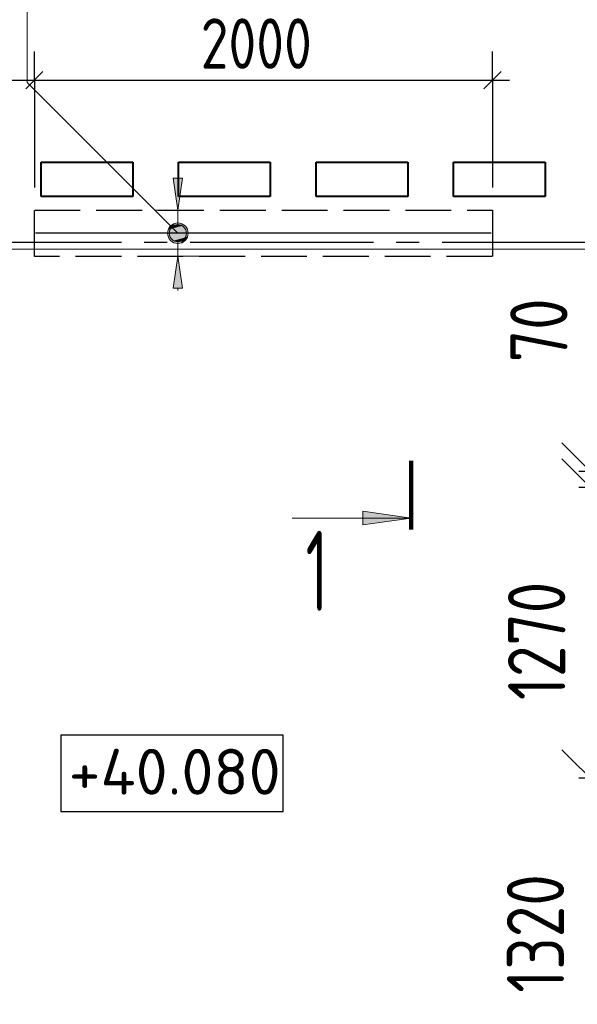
# Model space of a CAD drawing. Header units: millimetres. Extents: x 40580 to 1168286, y -220995 to 81020.
# Tile 34 of 194: x 263584 to 266019, y -108245 to -103946. Entities that reach past the tile are written whole.
import ezdxf

# ---------------------------------------------------------------- set-up
doc = ezdxf.new("R2010")
doc.units = ezdxf.units.MM
for name, pattern in [('______2', [270, 200, -70]), ('______5', [1100, 800, -100, 100, -100]), ('CENTER', [2, 1.25, -0.25, 0.25, -0.25])]:
    doc.linetypes.add(name, pattern=pattern)
for name, color, linetype, lineweight in [('Standard', 7, 'Continuous', 25), ('Высотные отметки', 7, 'Continuous', 25), ('ДОП Низ по Х', 7, 'Continuous', 25), ('ОСИ', 7, 'CENTER', 15), ('Основная', 7, 'Continuous', 40), ('Позиционная метка линия выноска', 7, 'Continuous', 13), ('Позиционная метка номер позиции', 7, 'Continuous', 13), ('Примечания', 7, 'Continuous', 13), ('Узлы символ', 7, 'Continuous', 25)]:
    doc.layers.add(name, color=color, linetype=linetype, lineweight=lineweight)
doc.layers.add('Тонкие', color=7, linetype='Continuous')
doc.styles.add('GOST 2.304', font='isocpeur.ttf', dxfattribs={"width": 0.8})
doc.styles.add('GOST 2.304-81', font='txt')
doc.styles.add('ISOCPEUR', font='isocpeur.ttf')
doc.dimstyles.new('СПДС', dxfattribs={"dimscale": 125, "dimtxt": 250, "dimasz": 250, "dimexe": 50, "dimexo": 10, "dimgap": 100, "dimtad": 1, "dimdec": 0, "dimtxsty": 'GOST 2.304-81', "dimblk": 'OBLIQUE', "dimcen": 250, "dimdle": 50, "dimadec": 0, "dimazin": 2, "dimtfac": 0.75, "dimtdec": 0, "dimtmove": 1, "dimatfit": 3, "dimfxl": 1, "dimtfill": 1, "dimtolj": 1, "dimarcsym": 1})

# ---------------------------------------------------------------- blocks, each defined once
blk = doc.blocks.new('_OBLIQUE')
at = {"color": 0, "linetype": 'ByBlock'}
blk.add_line((-0.5, -0.5), (0.5, 0.5), dxfattribs=at)
blk = doc.blocks.new('*D18139')
at = {"layer": 'Defpoints', "color": 0}
for p in [(266076, -105918.4), (267448.3, -105918.4), (267428.4, -105988.4)]:
    blk.add_point(p, dxfattribs=at)
at = {"layer": 'Тонкие', "color": 0, "lineweight": -2}
for p, q in [((266076, -105918.4), (266076, -105052.1)), ((266076, -106038.4), (266076, -105868.4)), ((267438.3, -105918.4), (266026, -105918.4)), ((267418.4, -105988.4), (266026, -105988.4))]:
    blk.add_line(p, q, dxfattribs=at)
at = {"layer": 'Тонкие', "color": 0, "lineweight": -2, "xscale": 250, "yscale": 250, "zscale": 250}
for p, rotation in [((266076, -105918.4), 270), ((266076, -105988.4), 90)]:
    blk.add_blockref('_OBLIQUE', p, dxfattribs=dict(at, rotation=rotation))
at = {"layer": 'Тонкие', "color": 0, "insert": (265851, -105302.1), "char_height": 250, "attachment_point": 5, "rotation": 90, "style": 'GOST 2.304-81', "bg_fill": 3, "box_fill_scale": 1.1, "bg_fill_color": 256, "bg_fill_true_color": 13158600, "bg_fill_transparency": 0}
blk.add_mtext('\\A1;70', dxfattribs=at)
blk = doc.blocks.new('*D18140')
at = {"layer": 'Defpoints', "color": 0}
for p in [(266076, -105988.4), (267428.4, -105988.4), (267428.2, -107258.4)]:
    blk.add_point(p, dxfattribs=at)
at = {"layer": 'Тонкие', "color": 0, "lineweight": -2}
for p, q in [((266076, -107308.4), (266076, -105938.4)), ((267418.4, -105988.4), (266026, -105988.4)), ((267418.2, -107258.4), (266026, -107258.4))]:
    blk.add_line(p, q, dxfattribs=at)
at = {"layer": 'Тонкие', "color": 0, "lineweight": -2, "xscale": 250, "yscale": 250, "zscale": 250}
for p, rotation in [((266076, -105988.4), 90), ((266076, -107258.4), 270)]:
    blk.add_blockref('_OBLIQUE', p, dxfattribs=dict(at, rotation=rotation))
at = {"layer": 'Тонкие', "color": 0, "insert": (265841.3, -106658.5), "char_height": 250, "attachment_point": 5, "rotation": 90, "style": 'GOST 2.304-81', "bg_fill": 3, "box_fill_scale": 1.1, "bg_fill_color": 256, "bg_fill_true_color": 13158600, "bg_fill_transparency": 0}
blk.add_mtext('\\A1;1270', dxfattribs=at)
blk = doc.blocks.new('*D18141')
at = {"layer": 'Defpoints', "color": 0}
for p in [(267428.2, -107258.4), (266076, -108578.4), (267278.9, -108578.4)]:
    blk.add_point(p, dxfattribs=at)
at = {"layer": 'Тонкие', "color": 0, "lineweight": -2}
for p, q in [((266076, -107208.4), (266076, -108628.4)), ((267418.2, -107258.4), (266026, -107258.4)), ((267268.9, -108578.4), (266026, -108578.4))]:
    blk.add_line(p, q, dxfattribs=at)
at = {"layer": 'Тонкие', "color": 0, "lineweight": -2, "xscale": 250, "yscale": 250, "zscale": 250}
for p, rotation in [((266076, -107258.4), 90), ((266076, -108578.4), 270)]:
    blk.add_blockref('_OBLIQUE', p, dxfattribs=dict(at, rotation=rotation))
at = {"layer": 'Тонкие', "color": 0, "insert": (265836.1, -107935.9), "char_height": 250, "attachment_point": 5, "rotation": 90, "style": 'GOST 2.304-81', "bg_fill": 3, "box_fill_scale": 1.1, "bg_fill_color": 256, "bg_fill_true_color": 13158600, "bg_fill_transparency": 0}
blk.add_mtext('\\A1;1320', dxfattribs=at)

msp = doc.modelspace()

# ---------------------------------------------------------------- hatches: boundary and pattern name
at = {"layer": 'ДОП Низ по Х', "linetype": 'Continuous', "lineweight": 13, "transparency": 33554687}
msp.add_hatch(color=7, dxfattribs=at).paths.add_polyline_path([(264294.9, -104638.4), (264274.9, -104778.4), (264254.9, -104638.4)], flags=16)
for points in [[(264242.7, -104859.7), (264307.2, -104859.7), (264293.7, -104846.2)], [(264242.7, -104859.7), (264293.7, -104846.2), (264256.2, -104846.2)], [(264256.2, -104846.2), (264293.7, -104846.2), (264274.9, -104840.9)], [(264237.4, -104878.4), (264312.4, -104878.4), (264307.2, -104859.7)], [(264237.4, -104878.4), (264307.2, -104859.7), (264242.7, -104859.7)], [(264242.7, -104897.2), (264312.4, -104878.4), (264237.4, -104878.4)], [(264242.7, -104897.2), (264307.2, -104897.2), (264312.4, -104878.4)], [(264256.2, -104910.7), (264307.2, -104897.2), (264242.7, -104897.2)], [(264256.2, -104910.7), (264293.7, -104910.7), (264307.2, -104897.2)], [(264293.7, -104910.7), (264256.2, -104910.7), (264274.9, -104915.9)], [(264294.9, -105118.4), (264274.9, -104978.4), (264254.9, -105118.4)]]:
    msp.add_hatch(color=7, dxfattribs=at).paths.add_polyline_path(points)
at = {"layer": 'Позиционная метка номер позиции', "linetype": 'Continuous', "lineweight": 13, "transparency": 33554687}
for points in [[(264243.1, -104910.3), (264286.4, -104835.2), (264231.6, -104889.9)], [(264231.6, -104889.9), (264286.4, -104835.2), (264263.5, -104835.2)], [(264231.6, -104889.9), (264263.5, -104835.2), (264231.6, -104867)], [(264231.6, -104867), (264263.5, -104835.2), (264243.1, -104846.6)], [(264243.1, -104910.3), (264306.7, -104846.6), (264286.4, -104835.2)], [(264263.5, -104921.7), (264306.7, -104846.6), (264243.1, -104910.3)], [(264263.5, -104921.7), (264318.2, -104867), (264306.7, -104846.6)], [(264286.4, -104921.7), (264318.2, -104867), (264263.5, -104921.7)], [(264286.4, -104921.7), (264318.2, -104889.9), (264318.2, -104867)], [(264318.2, -104889.9), (264286.4, -104921.7), (264306.7, -104910.3)]]:
    msp.add_hatch(color=7, dxfattribs=at).paths.add_polyline_path(points)
at = {"layer": 'Узлы символ', "linetype": 'Continuous', "lineweight": 13, "transparency": 33554687}
msp.add_hatch(color=7, dxfattribs=at).paths.add_polyline_path([(265083, -106092.3), (265293, -106122.3), (265083, -106152.3)], flags=16)

# ---------------------------------------------------------------- linework, layer by layer
at = {"layer": 'Standard', "color": 251, "linetype": 'Continuous', "lineweight": -3, "true_color": 0x656565, "transparency": 33554687}
for p, q in [((263648.3, -104210.3), (263648.3, -104085.3)), ((265648.3, -104210.3), (265648.3, -104085.3)), ((263648.3, -104210.3), (263648.3, -104335.3)), ((265648.3, -104210.3), (265648.3, -104335.3)), ((265648.3, -104210.3), (265648.3, -104678.4))]:
    msp.add_line(p, q, dxfattribs=at)
at = {"layer": 'Standard', "color": 7, "linetype": 'Continuous', "lineweight": 25, "transparency": 33554687}
for p, q in [((263610.8, -104247.8), (263685.8, -104172.8)), ((265610.8, -104247.8), (265685.8, -104172.8))]:
    msp.add_line(p, q, dxfattribs=at)
at = {"layer": 'Standard', "color": 7, "linetype": 'Continuous', "lineweight": -3, "transparency": 33554687}
for p, q in [((263258.3, -104210.3), (263648.3, -104210.3)), ((265648.3, -104210.3), (265723.3, -104210.3))]:
    msp.add_line(p, q, dxfattribs=at)
at = {"layer": 'Standard', "color": 251, "linetype": 'Continuous', "lineweight": -3, "true_color": 0x656565, "transparency": 33554687}
msp.add_lwpolyline([(263648.3, -104210.3), (263648.3, -104378.7), (263648.3, -104378.7), (263648.3, -104464.4), (263648.3, -104464.4), (263648.3, -104678.4)], dxfattribs=at)
at = {"layer": 'Standard', "color": 7, "linetype": 'Continuous', "lineweight": -3, "transparency": 33554687}
msp.add_lwpolyline([(263648.3, -104210.3), (264118.8, -104210.3), (264118.8, -104210.3), (265002.7, -104210.3), (265002.7, -104210.3), (265648.3, -104210.3)], dxfattribs=at)
at = {"layer": 'Высотные отметки', "color": 7, "linetype": 'Continuous', "lineweight": -3, "transparency": 33554687}
msp.add_lwpolyline([(263764.1, -107403.1), (264735, -107403.1), (264735, -107069.7), (263764.1, -107069.7), (263764.1, -107403.1)], dxfattribs=at)
at = {"layer": 'ДОП Низ по Х', "color": 251, "linetype": 'Continuous', "lineweight": 13, "true_color": 0x494949, "transparency": 33554687}
for p, q in [((264274.9, -104778.4), (264254.9, -104638.4)), ((264254.9, -104638.4), (264294.9, -104638.4)), ((264274.9, -104638.4), (264274.9, -104628.4)), ((264294.9, -104638.4), (264274.9, -104778.4)), ((264274.9, -104778.4), (264174.9, -104778.4)), ((264274.9, -104778.4), (264374.9, -104778.4)), ((264274.9, -104848.4), (264274.9, -104778.4)), ((264237.4, -104878.4), (264237.4, -104878.4)), ((264312.4, -104878.4), (264312.4, -104878.4)), ((264274.9, -104978.4), (264274.9, -104908.4)), ((264274.9, -104978.4), (264174.9, -104978.4)), ((264274.9, -104978.4), (264254.9, -105118.4)), ((264294.9, -105118.4), (264274.9, -104978.4)), ((264274.9, -104978.4), (264374.9, -104978.4)), ((264254.9, -105118.4), (264294.9, -105118.4)), ((264274.9, -105118.4), (264274.9, -105128.4))]:
    msp.add_line(p, q, dxfattribs=at)
at = {"layer": 'ДОП Низ по Х', "color": 7, "linetype": 'Continuous', "lineweight": 25, "transparency": 33554687}
msp.add_line((265643.3, -104878.4), (263653.3, -104878.4), dxfattribs=at)
at = {"layer": 'ДОП Низ по Х', "color": 251, "linetype": 'Continuous', "lineweight": 13, "true_color": 0x494949, "transparency": 33554687}
msp.add_circle((264274.9, -104878.4), 37.5, dxfattribs=at)
at = {"layer": 'ОСИ', "color": 8, "linetype": '______5', "lineweight": -3, "transparency": 33554687}
msp.add_line((292628.3, -104918.4), (261168.3, -104918.4), dxfattribs=at)
msp.add_line((292628.3, -104918.4), (261168.3, -104918.4), dxfattribs=at)
at = {"layer": 'Основная', "transparency": 33554687}
for p, q in [((263678.3, -104718.4), (263678.3, -104568.4)), ((263678.3, -104568.4), (264078.3, -104568.4)), ((264078.3, -104568.4), (264078.3, -104718.4)), ((264278.3, -104718.4), (264278.3, -104568.4)), ((264278.3, -104568.4), (264678.3, -104568.4)), ((264678.3, -104568.4), (264678.3, -104718.4)), ((264878.3, -104718.4), (264878.3, -104568.4)), ((264878.3, -104568.4), (265278.3, -104568.4)), ((265278.3, -104568.4), (265278.3, -104718.4)), ((265478.3, -104718.4), (265478.3, -104568.4)), ((265478.3, -104568.4), (265878.3, -104568.4)), ((265878.3, -104568.4), (265878.3, -104718.4)), ((264078.3, -104718.4), (263678.3, -104718.4)), ((264678.3, -104718.4), (264278.3, -104718.4)), ((265278.3, -104718.4), (264878.3, -104718.4)), ((265878.3, -104718.4), (265478.3, -104718.4))]:
    msp.add_line(p, q, dxfattribs=at)
at = {"layer": 'Позиционная метка линия выноска', "color": 251, "linetype": 'Continuous', "lineweight": 13, "true_color": 0x494949, "transparency": 33554687}
msp.add_lwpolyline([(268198.3, -104823.4), (268198.3, -110218.4), (264428.3, -110218.4), (264428.3, -108698.4), (263448.3, -108698.4), (263448.3, -106798.4), (263448.3, -104948.4), (264928.3, -104948.4), (266717.6, -104948.4), (266717.6, -104948.4), (268097.6, -104948.4)], dxfattribs=at)
at = {"layer": 'Позиционная метка номер позиции', "color": 7, "linetype": 'Continuous', "lineweight": 13, "transparency": 33554687}
for p, q in [((264243.1, -104846.6), (264243.1, -104846.6)), ((264306.7, -104846.6), (264306.7, -104846.6)), ((264243.1, -104910.3), (264243.1, -104910.3)), ((264306.7, -104910.3), (264306.7, -104910.3))]:
    msp.add_line(p, q, dxfattribs=at)
msp.add_lwpolyline([(264274.9, -104878.4), (263617.3, -104220.8), (263617.3, -101568.4), (265928.3, -101568.4)], dxfattribs=at)
msp.add_circle((264274.9, -104878.4), 45, dxfattribs=at)
at = {"layer": 'Примечания', "color": 7, "linetype": '______2', "lineweight": -3, "transparency": 33554687}
for p, q in [((263648.3, -104979.4), (263648.3, -104778.4)), ((263648.3, -104778.4), (265648.3, -104778.4)), ((265648.3, -104778.4), (265648.3, -104979.4)), ((265648.3, -104979.4), (263648.3, -104979.4))]:
    msp.add_line(p, q, dxfattribs=at)
at = {"layer": 'Тонкие', "lineweight": 100}
msp.add_line((265293, -106172.3), (265293, -105872.3), dxfattribs=at)
at = {"layer": 'Узлы символ', "color": 7, "linetype": 'Continuous', "lineweight": 13, "transparency": 33554687}
for p, q in [((265083, -106152.3), (265083, -106092.3)), ((265083, -106092.3), (265293, -106122.3)), ((265293, -106122.3), (264773.8, -106122.3)), ((265083, -106122.3), (265068, -106122.3)), ((265293, -106122.3), (265083, -106152.3)), ((265293, -106122.3), (265293, -106122.3)), ((265293, -106122.3), (265293, -106122.3)), ((265293, -106122.3), (265293, -106122.3))]:
    msp.add_line(p, q, dxfattribs=at)

# ---------------------------------------------------------------- texts
at = {"layer": 'Standard', "color": 7, "linetype": 'Continuous', "lineweight": 25, "transparency": 33554687, "insert": (264374.6, -104160.3), "char_height": 220, "width": 672.622, "attachment_point": 7, "style": 'GOST 2.304-81'}
msp.add_mtext('2000', dxfattribs=at)
at = {"layer": 'Высотные отметки', "color": 7, "linetype": 'Continuous', "lineweight": -3, "transparency": 33554687, "insert": (263798.1, -107329.7), "char_height": 200, "width": 884.92, "attachment_point": 7, "style": 'GOST 2.304'}
msp.add_mtext('\\pxt4;{\\W1.0200;+40.080}', dxfattribs=at)
at = {"layer": 'Узлы символ', "color": 7, "linetype": 'Continuous', "lineweight": -3, "transparency": 33554687, "insert": (264832.7, -106527.6), "char_height": 350, "width": 272.232, "attachment_point": 7, "style": 'ISOCPEUR'}
msp.add_mtext('\\W0.56;1', dxfattribs=at)

# ---------------------------------------------------------------- next in the draw order: dimensions: what is measured, and where the dimension line sits
at = {"layer": 'Тонкие'}
dim = msp.add_linear_dim(base=(266076, -105918.4), p1=(267428.4, -105988.4), p2=(267448.3, -105918.4), angle=90, dimstyle='СПДС', override={"dimscale": 1}, dxfattribs=at)
dim.commit()
dim.dimension.update_dxf_attribs({"geometry": '*D18139', "text_midpoint": (265926.4, -105302.1), "dimtype": 160})

# ---------------------------------------------------------------- next in the draw order: dimensions: what is measured, and where the dimension line sits
dim = msp.add_linear_dim(base=(266076, -105988.4), p1=(267428.2, -107258.4), p2=(267428.4, -105988.4), angle=90, dimstyle='СПДС', override={"dimscale": 1}, dxfattribs=at)
dim.commit()
dim.dimension.update_dxf_attribs({"geometry": '*D18140', "text_midpoint": (266076, -106658.5), "dimtype": 160})

# ---------------------------------------------------------------- next in the draw order: dimensions: what is measured, and where the dimension line sits
dim = msp.add_linear_dim(base=(266076, -108578.4), p1=(267428.2, -107258.4), p2=(267278.9, -108578.4), angle=270, dimstyle='СПДС', override={"dimscale": 1}, dxfattribs=at)
dim.commit()
dim.dimension.update_dxf_attribs({"geometry": '*D18141', "text_midpoint": (266076, -107935.9), "dimtype": 160})

doc.saveas('drawing.dxf')
